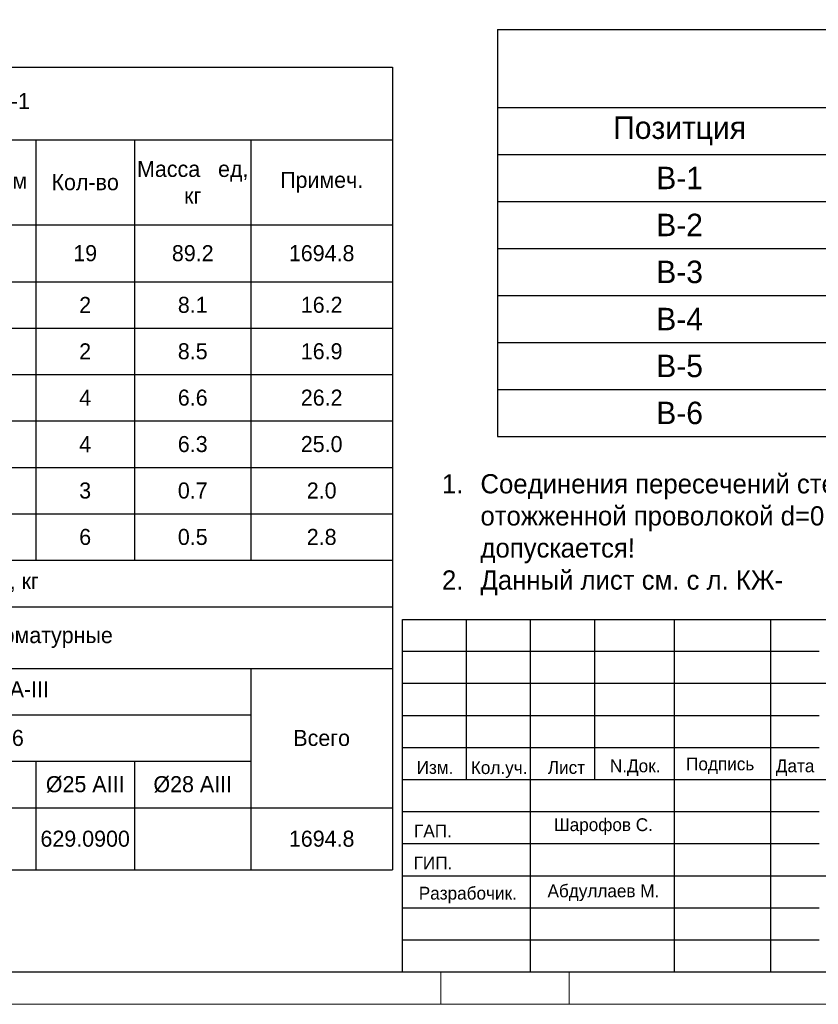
# Model space of a CAD drawing. Header units: millimetres. Extents: x -33345 to 4712671, y -3392 to 121473.
# Tile 175 of 256: x 948919 to 961376, y 44501 to 59853. Entities that reach past the tile are written whole.
import ezdxf

# ---------------------------------------------------------------- set-up
doc = ezdxf.new("R2010")
doc.units = ezdxf.units.MM
for name, color, linetype, lineweight in [('ACO-текст', 7, 'Continuous', 20), ('Lina', 7, 'Continuous', 20), ('Текст', 7, 'Continuous', 20)]:
    doc.layers.add(name, color=color, linetype=linetype, lineweight=lineweight)
doc.styles.add('ISO', font='isocpeui.ttf')
doc.styles.add('X-U-RW-01$0$StyleROMANS', font='GOTHIC.TTF')

# ---------------------------------------------------------------- blocks, each defined once
blk = doc.blocks.new('awe4tD')
at = {"layer": 'Lina', "ltscale": 10}
for points in [[(-44239015, 22734378), (-44314815, 22734378), (-44314815, 22776378), (-44239015, 22776378)], [(-44255415, 22734378), (-44257415, 22734378), (-44257415, 22734878), (-44255415, 22734878)]]:
    blk.add_lwpolyline(points, close=True, dxfattribs=at)
at = {"layer": 'Lina', "lineweight": 30, "ltscale": 10}
blk.add_lwpolyline([(-44239515, 22734878), (-44312815, 22734878), (-44312815, 22775878), (-44239515, 22775878)], close=True, dxfattribs=at)
blk = doc.blocks.new('medgor')
at = {"ltscale": 25}
for p, q in [((-44011134, 22929075), (-44011134, 22934575)), ((-44010134, 22932075), (-44010134, 22934575)), ((-44009134, 22929075), (-44009134, 22934575)), ((-44008134, 22932075), (-44008134, 22934575)), ((-44006889, 22929075), (-44006889, 22934575)), ((-44005389, 22929075), (-44005389, 22934575)), ((-44004634, 22934075), (-44011134, 22934075)), ((-43992634, 22933575), (-44011134, 22933575)), ((-44004634, 22933075), (-44011134, 22933075)), ((-44004634, 22932575), (-44011134, 22932575)), ((-43992634, 22932075), (-44011134, 22932075)), ((-44004634, 22931575), (-44011134, 22931575)), ((-44004634, 22931075), (-44011134, 22931075)), ((-43992634, 22930575), (-44011134, 22930575)), ((-44004634, 22930075), (-44011134, 22930075)), ((-44004634, 22929575), (-44011134, 22929575))]:
    blk.add_line(p, q, dxfattribs=at)
blk.add_lwpolyline([(-44011134, 22934575), (-43992634, 22934575), (-43992634, 22929075), (-44011134, 22929075)], close=True, dxfattribs=at)
at = {"layer": 'Текст', "char_height": 200, "attachment_point": 8, "style": 'X-U-RW-01$0$StyleROMANS'}
for s, insert, width in [('Изм.', (-44010625, 22932165), 748.42), ('Кол.уч.', (-44009625, 22932105), 748.42), ('Лист', (-44008575, 22932165), 748.42), ('N.Док.', (-44007503, 22932135), 748.42), ('Подпись', (-44006177, 22932165), 748.42), ('Дата', (-44005008, 22932135), 748.42), ('ГАП.', (-44010657, 22931178), 748.42), ('Шарофов С.', (-44007998, 22931215), 2029.72), ('ГИП.', (-44010657, 22930678), 748.42), ('Разрабочик.', (-44010114, 22930147), 748.42), ('Абдуллаев М.', (-44007998, 22930183), 2180.46)]:
    blk.add_mtext(s, dxfattribs=dict(at, insert=insert, width=width))
blk = doc.blocks.new('*T1285')
at = {"color": 0, "linetype": 'ByBlock', "lineweight": -2, "transparency": 16777216}
for p, q in [((0, 0), (17014, 0)), ((0, 0), (0, -6345)), ((17014, 0), (17014, -6345)), ((0, -1213), (17014, -1213)), ((5675, -1213), (5675, -6345)), ((11368, -1213), (11368, -6345)), ((0, -1946), (17014, -1946)), ((0, -2679), (17014, -2679)), ((0, -3412), (17014, -3412)), ((0, -4145), (17014, -4145)), ((0, -4878), (17014, -4878)), ((0, -5612), (17014, -5612)), ((0, -6345), (17014, -6345))]:
    blk.add_line(p, q, dxfattribs=at)
at = {"color": 0, "lineweight": 25, "transparency": 16777216, "char_height": 350, "attachment_point": 5, "style": 'X-U-RW-01$0$StyleROMANS'}
for s, insert, width in [('Количество {\\C256;элементов} выпуск', (8507, -606), 17011.17), ('{\\C256;Позитция}', (2838, -1579), 5672.25), ('{\\C256;Количество}', (8521, -1579), 5689.54), ('{\\C256;Длина}', (14191, -1579), 5643.62), ('{\\C256;В-1}', (2838, -2312), 5672.25), ('{\\C256;19 шт}', (8521, -2312), 5689.54), ('{\\C256;-}', (14191, -2312), 5643.62), ('{\\C256;В-2}', (2838, -3045), 5672.25), ('{\\C256;14 шт}', (8521, -3045), 5689.54), ('{\\C256;-}', (14191, -3045), 5643.62), ('{\\C256;В-3', (2838, -3779), 5672.25), ('{\\C256;18 шт}', (8521, -3779), 5689.54), ('-', (14191, -3779), 5643.62), ('{\\C256;В-4', (2838, -4512), 5672.25), ('{\\C256;164.2 п.м}', (14191, -4512), 5643.62), ('-', (8521, -4512), 5689.54), ('{\\C256;31.0 п.м}', (14191, -5245), 5643.62), ('{\\C256;В-5', (2838, -5245), 5672.25), ('-', (8521, -5245), 5689.54), ('{\\C256;В-6', (2838, -5978), 5672.25), ('{\\C256;15.6 п.м}', (14191, -5978), 5643.62), ('-', (8521, -5978), 5689.54)]:
    blk.add_mtext(s, dxfattribs=dict(at, insert=insert, width=width))
blk = doc.blocks.new('*T1268')
at = {"color": 0, "linetype": 'ByBlock', "lineweight": -2, "transparency": 16777216}
for p, q in [((0, 0), (17240, 0)), ((0, 0), (0, -12516)), ((17240, 0), (17240, -12516)), ((0, -1131), (17240, -1131)), ((1636, -1131), (1636, -7688)), ((5184, -1131), (5184, -7688)), ((8996, -1131), (8996, -7688)), ((11677, -1131), (11677, -7688)), ((13219, -1131), (13219, -7688)), ((15034, -1131), (15034, -7688)), ((0, -2458), (17240, -2458)), ((0, -3345), (17240, -3345)), ((0, -4069), (17240, -4069)), ((0, -4793), (17240, -4793)), ((0, -5516), (17240, -5516)), ((0, -6240), (17240, -6240)), ((0, -6964), (17240, -6964)), ((0, -7688), (17240, -7688)), ((0, -8412), (17240, -8412)), ((5184, -8412), (5184, -12516)), ((5184, -9374), (17240, -9374)), ((15034, -9374), (15034, -12516)), ((5184, -10098), (15034, -10098)), ((0, -10822), (15034, -10822)), ((8996, -10822), (8996, -12516)), ((11677, -10822), (11677, -12516)), ((13219, -10822), (13219, -12516)), ((0, -11546), (17240, -11546)), ((0, -12516), (17240, -12516))]:
    blk.add_line(p, q, dxfattribs=at)
at = {"color": 0, "lineweight": 25, "transparency": 16777216, "attachment_point": 5, "style": 'X-U-RW-01$0$StyleROMANS'}
for s, insert, char_height, width in [('Спецификация элементов Выпуск В-1', (8620, -566), 250, 17236.51), ('Марка поз', (818, -1795), 250, 1632.83), ('Масса   ед, кг', (14126, -1795), 250, 1811.63), ('Обозначение', (3410, -1795), 250, 3545.18), ('Наименование', (7090, -1795), 250, 3808.88), ('L элемента, мм', (10336, -1795), 250, 2677.9), ('Кол-во', (12448, -1795), 250, 1539.4), ('Примеч.', (16137, -1795), 250, 2202.7), ('{\\L\\C230;Выпуск В1}', (7090, -2902), 250, 3808.88), ('{\\C230;19}', (12448, -2902), 250, 1539.4), ('{\\C230;89.2}', (14126, -2902), 250, 1811.63), ('{\\C230;1694.8}', (16137, -2902), 250, 2202.7), ('{\\C5;1}', (818, -3707), 250, 1632.83), ('{\\C5;ГОСТ 34028-2016}', (3410, -3707), 250, 3545.18), ('{\\C5;%%C25АIII}', (7090, -3707), 250, 3808.88), ('{\\C5;2100}', (10336, -3707), 250, 2677.9), ('{\\C5;2}', (12448, -3707), 250, 1539.4), ('{\\C5;8.1}', (14126, -3707), 250, 1811.63), ('{\\C5;16.2}', (16137, -3707), 250, 2202.7), ('{\\C5;%%C25АIII}', (7090, -4431), 250, 3808.88), ('{\\C5;2}', (818, -4431), 250, 1632.83), ('{\\C5;ГОСТ 34028-2016}', (3410, -4431), 250, 3545.18), ('{\\C5;2200}', (10336, -4431), 250, 2677.9), ('{\\C5;2}', (12448, -4431), 250, 1539.4), ('{\\C5;8.5}', (14126, -4431), 250, 1811.63), ('{\\C5;16.9}', (16137, -4431), 250, 2202.7), ('{\\C5;3', (818, -5154), 250, 1632.83), ('{\\C5;ГОСТ 34028-2016}', (3410, -5154), 250, 3545.18), ('{\\C5;%%C22АIII}', (7090, -5154), 250, 3808.88), ('{\\C5;2200}', (10336, -5154), 250, 2677.9), ('{\\C5;4}', (12448, -5154), 250, 1539.4), ('{\\C5;6.6}', (14126, -5154), 250, 1811.63), ('{\\C5;26.2}', (16137, -5154), 250, 2202.7), ('{\\C5;4', (818, -5878), 250, 1632.83), ('{\\C5;ГОСТ 34028-2016}', (3410, -5878), 250, 3545.18), ('{\\C5;%%C22АIII}', (7090, -5878), 250, 3808.88), ('{\\C5;2100}', (10336, -5878), 250, 2677.9), ('{\\C5;4}', (12448, -5878), 250, 1539.4), ('{\\C5;6.3}', (14126, -5878), 250, 1811.63), ('{\\C5;25.0}', (16137, -5878), 250, 2202.7), ('{\\C5;Х-1}', (818, -6602), 250, 1632.83), ('{\\C5;ГОСТ 34028-2016}', (3410, -6602), 250, 3545.18), ('{\\C5;%%C8АI}', (7090, -6602), 250, 3808.88), ('{\\C5;1680}', (10336, -6602), 250, 2677.9), ('{\\C5;3}', (12448, -6602), 250, 1539.4), ('{\\C5;0.7}', (14126, -6602), 250, 1811.63), ('{\\C5;2.0}', (16137, -6602), 250, 2202.7), ('{\\C5;Х-2}', (818, -7326), 250, 1632.83), ('{\\C5;ГОСТ 34028-2016}', (3410, -7326), 250, 3545.18), ('{\\C5;%%C8АI}', (7090, -7326), 250, 3808.88), ('{\\C5;1200}', (10336, -7326), 250, 2677.9), ('{\\C5;6}', (12448, -7326), 250, 1539.4), ('{\\C5;0.5}', (14126, -7326), 250, 1811.63), ('{\\C5;2.8}', (16137, -7326), 250, 2202.7), ('\\A1;Ведомось расхода стали на элемент, кг', (8620, -8050), 250, 17236.51), ('\\A1;Изделия арматурные', (11212, -8893), 250, 12052.51), ('Марка \\Pэлемента', (2592, -9617), 250, 5181), ('\\A1; Арматура класса  А-III', (10109, -9736), 250, 9846.81), ('{\\C5;ГОСТ 34028-2016}', (10109, -10460), 250, 9846.81), ('Всего', (16137, -10460), 250, 2202.7), ('%%C8АI', (7090, -11184), 250, 3808.88), ('%%C22 АIII', (10336, -11184), 250, 2677.9), ('%%C25 АIII', (12448, -11184), 250, 1539.4), ('%%C28 АIII', (14126, -11184), 250, 1811.63), ('91.8612', (7090, -12031), 250, 3808.88), ('973.8640', (10336, -12031), 300, 2677.9), ('629.0900', (12448, -12031), 250, 1539.4), ('1694.8', (16137, -12031), 250, 2202.7)]:
    blk.add_mtext(s, dxfattribs=dict(at, insert=insert, char_height=char_height, width=width))

msp = doc.modelspace()

# ---------------------------------------------------------------- block references
for name, p in [('awe4tD', (45212903.28, -22689876.566)), ('*T1285', (956374.351, 59697.651)), ('*T1268', (937492.376, 59112.85)), ('medgor', (44966022.514, -22884073.497))]:
    msp.add_blockref(name, p)

# ---------------------------------------------------------------- texts
at = {"insert": (328516.802, 47688.501), "char_height": 300, "width": 15750.75644, "attachment_point": 1, "style": 'ISO'}
msp.add_mtext('\\pi2734.5;{\\H1.33333x;Примечание:\\H1.25003x; \\P\\pi0;}1. Данный лист читать совместно с листом {\\C1;КР-3.\\P}2. Бетонирование допускается после установки всех выпускаемых стержней в вертикальные конструкции.', dxfattribs=at)
at = {"layer": 'ACO-текст', "insert": (955506.076, 52767.054), "char_height": 300, "width": 17209.24487, "attachment_point": 1, "style": 'X-U-RW-01$0$StyleROMANS'}
msp.add_mtext('\\A1;\\pi-600,l600,t600;1.^IСоединения пересечений стержней арматуры выполнять вязаными стальной отожженной проволокой d=0.8-1.0мм. Применение ручной электродуговой сварки не допускается!\\P{\\A0;\\C0;2.^IДанный лист см. с л. КЖ-}', dxfattribs=at)

doc.saveas('drawing.dxf')
